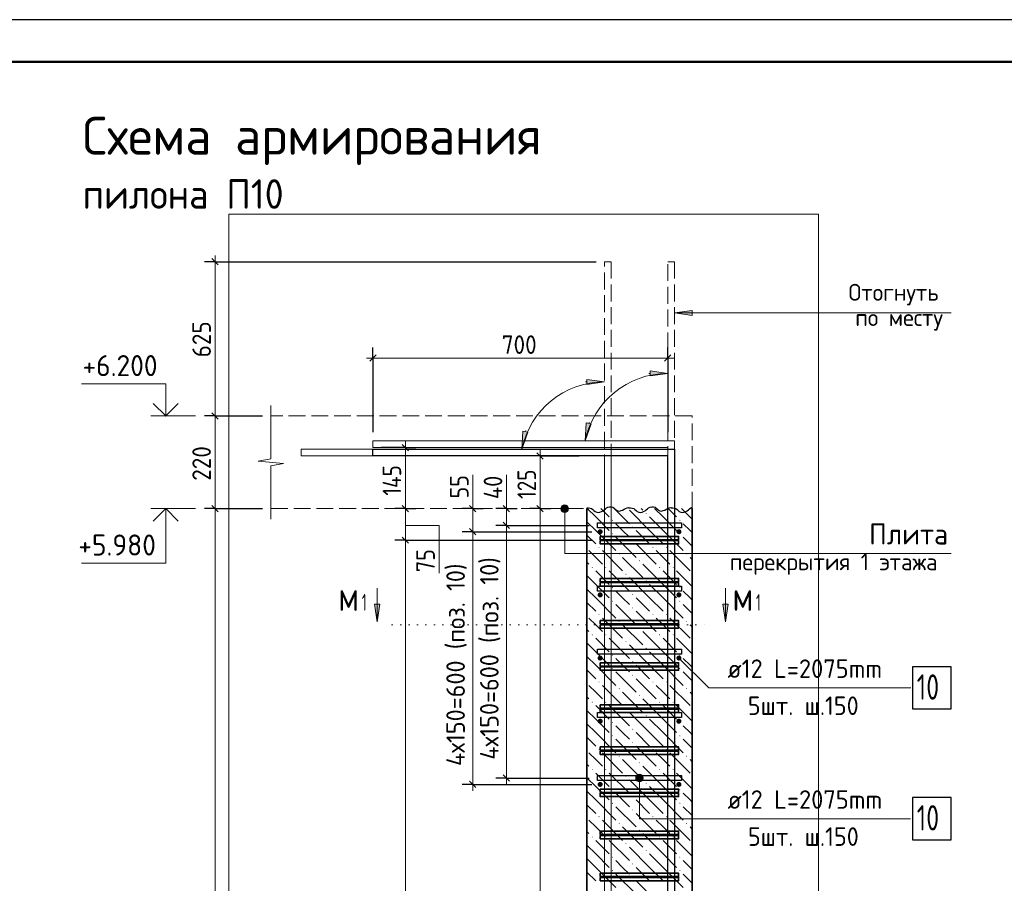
# Model space of a CAD drawing. Header units: millimetres. Extents: x 0 to 59400, y 0 to 42000.
# Tile 11 of 21: x 13754 to 25443, y 31747 to 42000. Entities that reach past the tile are written whole.
import ezdxf

# ---------------------------------------------------------------- set-up
doc = ezdxf.new("R2010")
doc.units = ezdxf.units.MM
doc.linetypes.add('______2', pattern=[270, 200, -70])
doc.linetypes.add('______9', pattern=[100, 0, -100])
for name, color, linetype, lineweight in [('S1 ДОП Продольная арматура', 52, 'Continuous', 25), ('S1 Продольная арматура', 52, 'Continuous', 25), ('S2 ДОП Продольная арматура', 52, 'Continuous', 25), ('Standard', 7, 'Continuous', 25), ('ЖБ Перекрытие верхний уровень', 7, 'Continuous', 18), ('Заголовок чертежа', 7, 'Continuous', 25), ('Позиционная метка диаметр_ шаг', 7, 'Continuous', 13), ('Позиционная метка линия выноска', 7, 'Continuous', 13), ('Примечания', 7, 'Continuous', 13), ('Размерная выноска', 7, 'Continuous', 13), ('Размерная линия_ общее', 7, 'Continuous', 13), ('Узлы символ', 7, 'Continuous', 25), ('Хомут', 52, 'Continuous', 25)]:
    doc.layers.add(name, color=color, linetype=linetype, lineweight=lineweight)
doc.layers.add('ЖБ Пилон', color=7, linetype='______2', lineweight=13, true_color=0xa0a0a0)
doc.styles.add('ISOCPEUR', font='txt')

msp = doc.modelspace()

# ---------------------------------------------------------------- hatches: boundary and pattern name
at = {"layer": 'S2 ДОП Продольная арматура', "linetype": 'Continuous', "lineweight": 25, "transparency": 33554687}
for points in [[(20675, 35921), (20673, 35932), (20666, 35942), (20656, 35949), (20645, 35951), (20633, 35949), (20624, 35942), (20617, 35932), (20615, 35921), (20617, 35909), (20624, 35900), (20633, 35893), (20645, 35891), (20656, 35893), (20666, 35900), (20673, 35909)], [(21610, 35921), (21608, 35932), (21601, 35942), (21591, 35949), (21580, 35951), (21568, 35949), (21559, 35942), (21552, 35932), (21550, 35921), (21552, 35909), (21559, 35900), (21568, 35893), (21580, 35891), (21591, 35893), (21601, 35900), (21608, 35909)], [(20675, 35171), (20673, 35182), (20666, 35192), (20656, 35199), (20645, 35201), (20633, 35199), (20624, 35192), (20617, 35182), (20615, 35171), (20617, 35159), (20624, 35150), (20633, 35143), (20645, 35141), (20656, 35143), (20666, 35150), (20673, 35159)], [(21610, 35171), (21608, 35182), (21601, 35192), (21591, 35199), (21580, 35201), (21568, 35199), (21559, 35192), (21552, 35182), (21550, 35171), (21552, 35159), (21559, 35150), (21568, 35143), (21580, 35141), (21591, 35143), (21601, 35150), (21608, 35159)], [(20675, 34421), (20673, 34432), (20666, 34442), (20656, 34449), (20645, 34451), (20633, 34449), (20624, 34442), (20617, 34432), (20615, 34421), (20617, 34409), (20624, 34400), (20633, 34393), (20645, 34391), (20656, 34393), (20666, 34400), (20673, 34409)], [(21610, 34421), (21608, 34432), (21601, 34442), (21591, 34449), (21580, 34451), (21568, 34449), (21559, 34442), (21552, 34432), (21550, 34421), (21552, 34409), (21559, 34400), (21568, 34393), (21580, 34391), (21591, 34393), (21601, 34400), (21608, 34409)], [(20675, 33671), (20673, 33682), (20666, 33692), (20656, 33699), (20645, 33701), (20633, 33699), (20624, 33692), (20617, 33682), (20615, 33671), (20617, 33659), (20624, 33650), (20633, 33643), (20645, 33641), (20656, 33643), (20666, 33650), (20673, 33659)], [(21610, 33671), (21608, 33682), (21601, 33692), (21591, 33699), (21580, 33701), (21568, 33699), (21559, 33692), (21552, 33682), (21550, 33671), (21552, 33659), (21559, 33650), (21568, 33643), (21580, 33641), (21591, 33643), (21601, 33650), (21608, 33659)], [(20675, 32921), (20673, 32932), (20666, 32942), (20656, 32949), (20645, 32951), (20633, 32949), (20624, 32942), (20617, 32932), (20615, 32921), (20617, 32909), (20624, 32900), (20633, 32893), (20645, 32891), (20656, 32893), (20666, 32900), (20673, 32909)], [(21610, 32921), (21608, 32932), (21601, 32942), (21591, 32949), (21580, 32951), (21568, 32949), (21559, 32942), (21552, 32932), (21550, 32921), (21552, 32909), (21559, 32900), (21568, 32893), (21580, 32891), (21591, 32893), (21601, 32900), (21608, 32909)]]:
    msp.add_hatch(color=7, dxfattribs=at).paths.add_polyline_path(points)
at = {"layer": 'ЖБ Пилон', "linetype": 'Continuous', "lineweight": 18, "transparency": 33554687}
for points in [[(21185, 36136), (21192, 36143), (21198, 36136), (21192, 36130)], [(20785, 36056), (20792, 36063), (20798, 36056), (20792, 36050)], [(21585, 36056), (21592, 36063), (21598, 36056), (21592, 36050)], [(20785, 35896), (20792, 35903), (20798, 35896), (20792, 35890)], [(21025, 35976), (21032, 35983), (21038, 35976), (21032, 35970)], [(21585, 35896), (21592, 35903), (21598, 35896), (21592, 35890)], [(21025, 35816), (21032, 35823), (21038, 35816), (21032, 35810)], [(20625, 35736), (20632, 35743), (20638, 35736), (20632, 35730)], [(20865, 35656), (20872, 35663), (20878, 35656), (20872, 35650)], [(21265, 35736), (21272, 35743), (21278, 35736), (21272, 35730)], [(21425, 35736), (21432, 35743), (21438, 35736), (21432, 35730)], [(21665, 35656), (21672, 35663), (21678, 35656), (21672, 35650)], [(21105, 35576), (21112, 35583), (21118, 35576), (21112, 35570)], [(20545, 35496), (20552, 35503), (20558, 35496), (20552, 35490)], [(20705, 35496), (20712, 35503), (20718, 35496), (20712, 35490)], [(20945, 35416), (20952, 35423), (20958, 35416), (20952, 35410)], [(21345, 35496), (21352, 35503), (21358, 35496), (21352, 35490)], [(21505, 35496), (21512, 35503), (21518, 35496), (21512, 35490)], [(21185, 35336), (21192, 35343), (21198, 35336), (21192, 35330)], [(20785, 35256), (20792, 35263), (20798, 35256), (20792, 35250)], [(21025, 35176), (21032, 35183), (21038, 35176), (21032, 35170)], [(21585, 35256), (21592, 35263), (21598, 35256), (21592, 35250)], [(20785, 35096), (20792, 35103), (20798, 35096), (20792, 35090)], [(21585, 35096), (21592, 35103), (21598, 35096), (21592, 35090)], [(21025, 35016), (21032, 35023), (21038, 35016), (21032, 35010)], [(20625, 34936), (20632, 34943), (20638, 34936), (20632, 34930)], [(20865, 34856), (20872, 34863), (20878, 34856), (20872, 34850)], [(21265, 34936), (21272, 34943), (21278, 34936), (21272, 34930)], [(21425, 34936), (21432, 34943), (21438, 34936), (21432, 34930)], [(21665, 34856), (21672, 34863), (21678, 34856), (21672, 34850)], [(21105, 34776), (21112, 34783), (21118, 34776), (21112, 34770)], [(20545, 34696), (20552, 34703), (20558, 34696), (20552, 34690)], [(20705, 34696), (20712, 34703), (20718, 34696), (20712, 34690)], [(20945, 34616), (20952, 34623), (20958, 34616), (20952, 34610)], [(21345, 34696), (21352, 34703), (21358, 34696), (21352, 34690)], [(21505, 34696), (21512, 34703), (21518, 34696), (21512, 34690)], [(21185, 34536), (21192, 34543), (21198, 34536), (21192, 34530)], [(20785, 34456), (20792, 34463), (20798, 34456), (20792, 34450)], [(21025, 34376), (21032, 34383), (21038, 34376), (21032, 34370)], [(21585, 34456), (21592, 34463), (21598, 34456), (21592, 34450)], [(20785, 34296), (20792, 34303), (20798, 34296), (20792, 34290)], [(21585, 34296), (21592, 34303), (21598, 34296), (21592, 34290)], [(20625, 34136), (20632, 34143), (20638, 34136), (20632, 34130)], [(21025, 34216), (21032, 34223), (21038, 34216), (21032, 34210)], [(21265, 34136), (21272, 34143), (21278, 34136), (21272, 34130)], [(21425, 34136), (21432, 34143), (21438, 34136), (21432, 34130)], [(20865, 34056), (20872, 34063), (20878, 34056), (20872, 34050)], [(21665, 34056), (21672, 34063), (21678, 34056), (21672, 34050)], [(20545, 33896), (20552, 33903), (20558, 33896), (20552, 33890)], [(20705, 33896), (20712, 33903), (20718, 33896), (20712, 33890)], [(21105, 33976), (21112, 33983), (21118, 33976), (21112, 33970)], [(21345, 33896), (21352, 33903), (21358, 33896), (21352, 33890)], [(21505, 33896), (21512, 33903), (21518, 33896), (21512, 33890)], [(20945, 33816), (20952, 33823), (20958, 33816), (20952, 33810)], [(21185, 33736), (21192, 33743), (21198, 33736), (21192, 33730)], [(20785, 33656), (20792, 33663), (20798, 33656), (20792, 33650)], [(21025, 33576), (21032, 33583), (21038, 33576), (21032, 33570)], [(21585, 33656), (21592, 33663), (21598, 33656), (21592, 33650)], [(20785, 33496), (20792, 33503), (20798, 33496), (20792, 33490)], [(21585, 33496), (21592, 33503), (21598, 33496), (21592, 33490)], [(20625, 33336), (20632, 33343), (20638, 33336), (20632, 33330)], [(21025, 33416), (21032, 33423), (21038, 33416), (21032, 33410)], [(21265, 33336), (21272, 33343), (21278, 33336), (21272, 33330)], [(21425, 33336), (21432, 33343), (21438, 33336), (21432, 33330)], [(20865, 33256), (20872, 33263), (20878, 33256), (20872, 33250)], [(21665, 33256), (21672, 33263), (21678, 33256), (21672, 33250)], [(20545, 33096), (20552, 33103), (20558, 33096), (20552, 33090)], [(20705, 33096), (20712, 33103), (20718, 33096), (20712, 33090)], [(21105, 33176), (21112, 33183), (21118, 33176), (21112, 33170)], [(21345, 33096), (21352, 33103), (21358, 33096), (21352, 33090)], [(21505, 33096), (21512, 33103), (21518, 33096), (21512, 33090)], [(20945, 33016), (20952, 33023), (20958, 33016), (20952, 33010)], [(20785, 32856), (20792, 32863), (20798, 32856), (20792, 32850)], [(21185, 32936), (21192, 32943), (21198, 32936), (21192, 32930)], [(21585, 32856), (21592, 32863), (21598, 32856), (21592, 32850)], [(21025, 32776), (21032, 32783), (21038, 32776), (21032, 32770)], [(20785, 32696), (20792, 32703), (20798, 32696), (20792, 32690)], [(21025, 32616), (21032, 32623), (21038, 32616), (21032, 32610)], [(21585, 32696), (21592, 32703), (21598, 32696), (21592, 32690)], [(20625, 32536), (20632, 32543), (20638, 32536), (20632, 32530)], [(21265, 32536), (21272, 32543), (21278, 32536), (21272, 32530)], [(21425, 32536), (21432, 32543), (21438, 32536), (21432, 32530)], [(20865, 32456), (20872, 32463), (20878, 32456), (20872, 32450)], [(21105, 32376), (21112, 32383), (21118, 32376), (21112, 32370)], [(21665, 32456), (21672, 32463), (21678, 32456), (21672, 32450)], [(20545, 32296), (20552, 32303), (20558, 32296), (20552, 32290)], [(20705, 32296), (20712, 32303), (20718, 32296), (20712, 32290)], [(21345, 32296), (21352, 32303), (21358, 32296), (21352, 32290)], [(21505, 32296), (21512, 32303), (21518, 32296), (21512, 32290)], [(20945, 32216), (20952, 32223), (20958, 32216), (20952, 32210)], [(20785, 32056), (20792, 32063), (20798, 32056), (20792, 32050)], [(21185, 32136), (21192, 32143), (21198, 32136), (21192, 32130)], [(21585, 32056), (21592, 32063), (21598, 32056), (21592, 32050)], [(21025, 31976), (21032, 31983), (21038, 31976), (21032, 31970)], [(20785, 31896), (20792, 31903), (20798, 31896), (20792, 31890)], [(21025, 31816), (21032, 31823), (21038, 31816), (21032, 31810)], [(21585, 31896), (21592, 31903), (21598, 31896), (21592, 31890)]]:
    msp.add_hatch(color=7, dxfattribs=at).paths.add_polyline_path(points, flags=16)
at = {"layer": 'Позиционная метка линия выноска', "linetype": 'Continuous', "lineweight": 13, "transparency": 33554687}
for points in [[(20246, 36235), (20201, 36235), (20185, 36218)], [(20246, 36235), (20185, 36218), (20263, 36218)], [(20201, 36235), (20246, 36235), (20224, 36241)], [(20263, 36218), (20185, 36218), (20179, 36196)], [(20263, 36218), (20179, 36196), (20269, 36196)], [(20269, 36196), (20179, 36196), (20185, 36173)], [(20269, 36196), (20185, 36173), (20263, 36173)], [(20263, 36173), (20185, 36173), (20201, 36157)], [(20263, 36173), (20201, 36157), (20246, 36157)], [(20246, 36157), (20201, 36157), (20224, 36151)], [(21067, 32996), (21157, 32996), (21151, 33018)], [(21067, 32996), (21151, 33018), (21074, 33018)], [(21074, 32973), (21157, 32996), (21067, 32996)], [(21074, 33018), (21151, 33018), (21135, 33035)], [(21074, 33018), (21135, 33035), (21090, 33035)], [(21074, 32973), (21151, 32973), (21157, 32996)], [(21090, 32957), (21151, 32973), (21074, 32973)], [(21090, 33035), (21135, 33035), (21112, 33041)], [(21090, 32957), (21135, 32957), (21151, 32973)], [(21135, 32957), (21090, 32957), (21112, 32951)]]:
    msp.add_hatch(color=7, dxfattribs=at).paths.add_polyline_path(points)
at = {"layer": 'Примечания', "linetype": 'Continuous', "lineweight": 13, "transparency": 33554687}
for points in [[(21737, 38549), (21527, 38519), (21737, 38489)], [(20481, 37213), (20468, 37001), (20540, 37201)], [(19729, 37113), (19717, 36901), (19788, 37101)]]:
    msp.add_hatch(color=7, dxfattribs=at).paths.add_polyline_path(points)
for points in [[(21237, 37830), (21447, 37800), (21237, 37770)], [(20486, 37730), (20696, 37700), (20486, 37670)]]:
    msp.add_hatch(color=7, dxfattribs=at).paths.add_polyline_path(points, flags=16)
at = {"layer": 'Узлы символ', "linetype": 'Continuous', "lineweight": 13, "transparency": 33554687}
for points in [[(18028, 35062), (17998, 34852), (17968, 35062)], [(22163, 35062), (22133, 34852), (22103, 35062)]]:
    msp.add_hatch(color=7, dxfattribs=at).paths.add_polyline_path(points, flags=16)

# ---------------------------------------------------------------- linework, layer by layer
at = {"layer": 'S1 ДОП Продольная арматура', "color": 28, "linetype": 'Continuous', "lineweight": 25, "true_color": 0x50140a, "transparency": 33554687}
msp.add_lwpolyline([(21447, 22421), (21447, 36821), (17947, 36821), (17947, 36901), (21527, 36901), (21527, 22421), (21447, 22421)], dxfattribs=at)
msp.add_lwpolyline([(21447, 22421), (21447, 36821), (17947, 36821), (17947, 36901), (21527, 36901), (21527, 22421), (21447, 22421)], dxfattribs=at)
msp.add_lwpolyline([(21447, 22421), (21447, 36821), (17947, 36821), (17947, 36901), (21527, 36901), (21527, 22421), (21447, 22421)], dxfattribs=at)
msp.add_lwpolyline([(21447, 22421), (21447, 36821), (17947, 36821), (17947, 36901), (21527, 36901), (21527, 22421), (21447, 22421)], dxfattribs=at)
msp.add_lwpolyline([(21447, 22421), (21447, 36821), (17947, 36821), (17947, 36901), (21527, 36901), (21527, 22421), (21447, 22421)], dxfattribs=at)
at = {"layer": 'S1 Продольная арматура', "color": 7, "linetype": 'Continuous', "lineweight": 18, "transparency": 33554687}
for points in [[(21447, 5496), (21447, 36921), (17947, 36921), (17947, 37001), (21527, 37001), (21527, 5496), (21447, 5496)], [(21447, 5496), (21447, 36921), (17947, 36921), (17947, 37001), (21527, 37001), (21527, 5496), (21447, 5496)], [(21447, 5496), (21447, 36921), (17947, 36921), (17947, 37001), (21527, 37001), (21527, 5496), (21447, 5496)], [(20697, 5496), (20697, 36821), (17097, 36821), (17097, 36901), (20777, 36901), (20777, 5496), (20697, 5496)], [(20697, 5496), (20697, 36821), (17097, 36821), (17097, 36901), (20777, 36901), (20777, 5496), (20697, 5496)], [(20697, 5496), (20697, 36821), (17097, 36821), (17097, 36901), (20777, 36901), (20777, 5496), (20697, 5496)]]:
    msp.add_lwpolyline(points, dxfattribs=at)
at = {"layer": 'S2 ДОП Продольная арматура', "color": 28, "linetype": 'Continuous', "lineweight": 25, "true_color": 0x50140a, "transparency": 33554687}
for points in [[(20615, 36026), (21610, 36026), (21610, 35966), (20615, 35966), (20615, 36026)], [(20615, 35276), (21610, 35276), (21610, 35216), (20615, 35216), (20615, 35276)], [(20615, 34526), (21610, 34526), (21610, 34466), (20615, 34466), (20615, 34526)], [(20615, 33776), (21610, 33776), (21610, 33716), (20615, 33716), (20615, 33776)], [(20615, 33026), (21610, 33026), (21610, 32966), (20615, 32966), (20615, 33026)]]:
    msp.add_lwpolyline(points, dxfattribs=at)
at = {"layer": 'S2 ДОП Продольная арматура', "color": 7, "linetype": 'Continuous', "lineweight": 25, "transparency": 33554687}
for points in [[(24353, 33817), (24813, 33817), (24813, 34317), (24353, 34317), (24353, 33817)], [(24353, 32264), (24813, 32264), (24813, 32764), (24353, 32764), (24353, 32264)]]:
    msp.add_lwpolyline(points, dxfattribs=at)
at = {"layer": 'Standard', "color": 7, "linetype": 'Continuous', "lineweight": 13, "transparency": 33554687}
for p, q in [((15843, 37296), (15313, 37296)), ((15843, 36196), (15313, 36196))]:
    msp.add_line(p, q, dxfattribs=at)
at = {"layer": 'Standard', "color": 251, "linetype": 'Continuous', "lineweight": -3, "true_color": 0x656565, "transparency": 33554687}
for p, q in [((19933, 36821), (19808, 36821)), ((19933, 36821), (20058, 36821)), ((19933, 36821), (20397, 36821)), ((19133, 36196), (19008, 36196)), ((19133, 36196), (19258, 36196)), ((19133, 36196), (19207, 36196)), ((19533, 36196), (19408, 36196)), ((19533, 36196), (19658, 36196)), ((19533, 36196), (19533, 36196)), ((19933, 36196), (19808, 36196)), ((19933, 36196), (20058, 36196)), ((19933, 36196), (19933, 36196)), ((19133, 35921), (19008, 35921)), ((19133, 35921), (19258, 35921)), ((19133, 35921), (20545, 35921)), ((19533, 35996), (19408, 35996)), ((19533, 35996), (19658, 35996)), ((19533, 35996), (20515, 35996)), ((19533, 32996), (19408, 32996)), ((19533, 32996), (19658, 32996)), ((19533, 32996), (20515, 32996)), ((19133, 32921), (19008, 32921)), ((19133, 32921), (19258, 32921)), ((19133, 32921), (20545, 32921))]:
    msp.add_line(p, q, dxfattribs=at)
at = {"layer": 'Standard', "color": 251, "linetype": 'Continuous', "lineweight": 25, "true_color": 0x656565, "transparency": 33554687}
for p, q in [((19970, 36783), (19895, 36858)), ((19095, 36233), (19170, 36158)), ((19495, 36233), (19570, 36158)), ((19970, 36158), (19895, 36233)), ((19495, 36033), (19570, 35958)), ((19095, 35958), (19170, 35883)), ((19495, 33033), (19570, 32958)), ((19095, 32958), (19170, 32883))]:
    msp.add_line(p, q, dxfattribs=at)
at = {"layer": 'Standard', "color": 251, "linetype": 'Continuous', "lineweight": 13, "true_color": 0x656565, "transparency": 33554687}
for p, q in [((19933, 36821), (19933, 36896)), ((19933, 36196), (19933, 36821)), ((19133, 36196), (19133, 36271)), ((19533, 36196), (19533, 36271)), ((19133, 36196), (19133, 35921)), ((19533, 36196), (19533, 35996)), ((19133, 35921), (19133, 32921)), ((19533, 35996), (19533, 32996)), ((19533, 32996), (19533, 32921)), ((19133, 32921), (19133, 32846))]:
    msp.add_line(p, q, dxfattribs=at)
at = {"layer": 'Standard', "color": 7, "linetype": 'Continuous', "lineweight": 25, "transparency": 33554687}
msp.add_lwpolyline([(0, 0), (59400, 0), (59400, 42000), (0, 42000), (0, 0)], close=True, dxfattribs=at)
at = {"layer": 'Standard', "color": 7, "linetype": 'Continuous', "lineweight": 50, "transparency": 33554687}
msp.add_lwpolyline([(2000, 41500), (58900, 41500), (58900, 500), (2000, 500), (2000, 41500)], close=True, dxfattribs=at)
at = {"layer": 'Standard', "color": 7, "linetype": 'Continuous', "lineweight": 13, "transparency": 33554687}
for points in [[(40400, 41500), (2000, 41500), (2000, 500), (40400, 500), (40400, 41500)], [(15488, 37296), (15488, 37676), (14488, 37676)], [(15488, 36196), (15488, 35546), (14488, 35546)]]:
    msp.add_lwpolyline(points, dxfattribs=at)
at = {"layer": 'Standard', "color": 254, "linetype": 'Continuous', "lineweight": 13, "true_color": 0xc4c4ff, "transparency": 33554687}
msp.add_lwpolyline([(16237, 1996), (23237, 1996), (23237, 39692), (16237, 39692), (16237, 1996)], dxfattribs=at)
at = {"layer": 'Standard', "color": 7, "linetype": 'Continuous', "lineweight": 35, "transparency": 33554687}
for points in [[(15636, 37444), (15488, 37296), (15339, 37444)], [(15636, 36047), (15488, 36196), (15339, 36047)]]:
    msp.add_lwpolyline(points, dxfattribs=at)
at = {"layer": 'Standard', "color": 251, "linetype": 'Continuous', "lineweight": 13, "true_color": 0x656565, "transparency": 33554687}
msp.add_lwpolyline([(19933, 22421), (19933, 28925), (19933, 28925), (19933, 36196)], dxfattribs=at)
at = {"layer": 'ЖБ Перекрытие верхний уровень', "color": 7, "linetype": '______2', "lineweight": 18, "transparency": 33554687}
for p, q in [((21737, 37296), (16737, 37296)), ((21737, 36196), (21737, 37296)), ((16737, 36196), (20487, 36196))]:
    msp.add_line(p, q, dxfattribs=at)
at = {"layer": 'ЖБ Пилон', "color": 7, "linetype": 'Continuous', "lineweight": 35, "transparency": 33554687}
for p, q in [((20487, 36196), (20487, 24396)), ((21737, 24396), (21737, 36196))]:
    msp.add_line(p, q, dxfattribs=at)
at = {"layer": 'ЖБ Пилон', "color": 9, "linetype": 'Continuous', "lineweight": 18, "true_color": 0xc7c7c7, "transparency": 33554687}
for p, q in [((20592, 36096), (20492, 36196)), ((20652, 36196), (20752, 36096)), ((20812, 36196), (20992, 36016)), ((21232, 35936), (20992, 36176)), ((21132, 36196), (21152, 36176)), ((21392, 36096), (21292, 36196)), ((21452, 36196), (21552, 36096)), ((21612, 36196), (21737, 36070)), ((20487, 36040), (20592, 35936)), ((20592, 36096), (20752, 35936)), ((20912, 35936), (20832, 36016)), ((21232, 36096), (21392, 35936)), ((21392, 36096), (21552, 35936)), ((21712, 35936), (21632, 36016)), ((20592, 35936), (20832, 35696)), ((20992, 35856), (20912, 35936)), ((21072, 35936), (21232, 35776)), ((21232, 35936), (21392, 35776)), ((21392, 35936), (21632, 35696)), ((21737, 35910), (21712, 35936)), ((20487, 35880), (20592, 35776)), ((20832, 35856), (21072, 35616)), ((21072, 35776), (21312, 35536)), ((21632, 35856), (21737, 35750)), ((20592, 35616), (20512, 35696)), ((20672, 35696), (20912, 35456)), ((21392, 35616), (21312, 35696)), ((21472, 35696), (21712, 35456)), ((20487, 35560), (20512, 35536)), ((20672, 35536), (20592, 35616)), ((20912, 35616), (21152, 35376)), ((21392, 35296), (21152, 35536)), ((21472, 35536), (21392, 35616)), ((21712, 35616), (21737, 35590)), ((20592, 35456), (20752, 35296)), ((20752, 35456), (20992, 35216)), ((21392, 35456), (21552, 35296)), ((21552, 35456), (21737, 35270)), ((20592, 35296), (20487, 35400)), ((21232, 35136), (20992, 35376)), ((20487, 35240), (20592, 35136)), ((20592, 35296), (20752, 35136)), ((20912, 35136), (20832, 35216)), ((21232, 35296), (21392, 35136)), ((21392, 35296), (21552, 35136)), ((21712, 35136), (21632, 35216)), ((20487, 35080), (20592, 34976)), ((20592, 35136), (20832, 34896)), ((20992, 35056), (20912, 35136)), ((21072, 35136), (21232, 34976)), ((21232, 35136), (21392, 34976)), ((21392, 35136), (21632, 34896)), ((21737, 35110), (21712, 35136)), ((20832, 35056), (21072, 34816)), ((21072, 34976), (21312, 34736)), ((21632, 35056), (21737, 34950)), ((20592, 34816), (20512, 34896)), ((20672, 34896), (20912, 34656)), ((21392, 34816), (21312, 34896)), ((21472, 34896), (21712, 34656)), ((20487, 34760), (20512, 34736)), ((20672, 34736), (20592, 34816)), ((20912, 34816), (21152, 34576)), ((21392, 34496), (21152, 34736)), ((21472, 34736), (21392, 34816)), ((21712, 34816), (21737, 34790)), ((20592, 34496), (20487, 34600)), ((20592, 34656), (20752, 34496)), ((20752, 34656), (20992, 34416)), ((21392, 34656), (21552, 34496)), ((21552, 34656), (21737, 34470)), ((20592, 34496), (20752, 34336)), ((21232, 34336), (20992, 34576)), ((21232, 34496), (21392, 34336)), ((21392, 34496), (21552, 34336)), ((20487, 34440), (20592, 34336)), ((20912, 34336), (20832, 34416)), ((21712, 34336), (21632, 34416)), ((20487, 34280), (20592, 34176)), ((20592, 34336), (20832, 34096)), ((20832, 34256), (21072, 34016)), ((20992, 34256), (20912, 34336)), ((21072, 34336), (21232, 34176)), ((21232, 34336), (21392, 34176)), ((21392, 34336), (21632, 34096)), ((21632, 34256), (21737, 34150)), ((21737, 34310), (21712, 34336)), ((21072, 34176), (21312, 33936)), ((20592, 34016), (20512, 34096)), ((20672, 33936), (20592, 34016)), ((20672, 34096), (20912, 33856)), ((20912, 34016), (21152, 33776)), ((21392, 34016), (21312, 34096)), ((21472, 33936), (21392, 34016)), ((21472, 34096), (21712, 33856)), ((21712, 34016), (21737, 33990)), ((20487, 33960), (20512, 33936)), ((21392, 33696), (21152, 33936)), ((20592, 33696), (20487, 33800)), ((20592, 33856), (20752, 33696)), ((20752, 33856), (20992, 33616)), ((21392, 33856), (21552, 33696)), ((21552, 33856), (21737, 33670)), ((20592, 33696), (20752, 33536)), ((21232, 33536), (20992, 33776)), ((21232, 33696), (21392, 33536)), ((21392, 33696), (21552, 33536)), ((20487, 33640), (20592, 33536)), ((20912, 33536), (20832, 33616)), ((21712, 33536), (21632, 33616)), ((20487, 33480), (20592, 33376)), ((20592, 33536), (20832, 33296)), ((20832, 33456), (21072, 33216)), ((20992, 33456), (20912, 33536)), ((21072, 33536), (21232, 33376)), ((21232, 33536), (21392, 33376)), ((21392, 33536), (21632, 33296)), ((21632, 33456), (21737, 33350)), ((21737, 33510), (21712, 33536)), ((21072, 33376), (21312, 33136)), ((20592, 33216), (20512, 33296)), ((20672, 33136), (20592, 33216)), ((20672, 33296), (20912, 33056)), ((20912, 33216), (21152, 32976)), ((21392, 33216), (21312, 33296)), ((21472, 33136), (21392, 33216)), ((21472, 33296), (21712, 33056)), ((21712, 33216), (21737, 33190)), ((20487, 33160), (20512, 33136)), ((21392, 32896), (21152, 33136)), ((20592, 32896), (20487, 33000)), ((20592, 33056), (20752, 32896)), ((20752, 33056), (20992, 32816)), ((21232, 32736), (20992, 32976)), ((21392, 33056), (21552, 32896)), ((21552, 33056), (21737, 32870)), ((20592, 32896), (20752, 32736)), ((21232, 32896), (21392, 32736)), ((21392, 32896), (21552, 32736)), ((20487, 32840), (20592, 32736)), ((20592, 32736), (20832, 32496)), ((20912, 32736), (20832, 32816)), ((20992, 32656), (20912, 32736)), ((21072, 32736), (21232, 32576)), ((21232, 32736), (21392, 32576)), ((21392, 32736), (21632, 32496)), ((21712, 32736), (21632, 32816)), ((21737, 32710), (21712, 32736)), ((20487, 32680), (20592, 32576)), ((20832, 32656), (21072, 32416)), ((21632, 32656), (21737, 32550)), ((20592, 32416), (20512, 32496)), ((20672, 32496), (20912, 32256)), ((21072, 32576), (21312, 32336)), ((21392, 32416), (21312, 32496)), ((21472, 32496), (21712, 32256)), ((20672, 32336), (20592, 32416)), ((20912, 32416), (21152, 32176)), ((21472, 32336), (21392, 32416)), ((21712, 32416), (21737, 32390)), ((20487, 32360), (20512, 32336)), ((21392, 32096), (21152, 32336)), ((20592, 32096), (20487, 32200)), ((20592, 32256), (20752, 32096)), ((20752, 32256), (20992, 32016)), ((21232, 31936), (20992, 32176)), ((21392, 32256), (21552, 32096)), ((21552, 32256), (21737, 32070)), ((20487, 32040), (20592, 31936)), ((20592, 32096), (20752, 31936)), ((21232, 32096), (21392, 31936)), ((21392, 32096), (21552, 31936)), ((20592, 31936), (20832, 31696)), ((20912, 31936), (20832, 32016)), ((20992, 31856), (20912, 31936)), ((21072, 31936), (21232, 31776)), ((21232, 31936), (21392, 31776)), ((21392, 31936), (21632, 31696)), ((21712, 31936), (21632, 32016)), ((21737, 31910), (21712, 31936)), ((20487, 31880), (20592, 31776)), ((20832, 31856), (21072, 31616)), ((21632, 31856), (21737, 31750)), ((21072, 31776), (21312, 31536))]:
    msp.add_line(p, q, dxfattribs=at)
at = {"layer": 'Позиционная метка линия выноска', "color": 7, "linetype": 'Continuous', "lineweight": 13, "transparency": 33554687}
for p, q in [((20224, 36241), (20224, 36241)), ((20179, 36196), (20179, 36196)), ((20224, 36151), (20224, 36151)), ((20269, 36196), (20269, 36196)), ((21067, 32996), (21067, 32996)), ((21112, 33041), (21112, 33041)), ((21157, 32996), (21157, 32996)), ((21112, 32951), (21112, 32951))]:
    msp.add_line(p, q, dxfattribs=at)
for points in [[(20224, 36196), (20224, 35664), (24813, 35664)], [(21580, 34421), (21934, 34067), (24334, 34067)], [(24330, 32514), (21112, 32514), (21112, 32996)]]:
    msp.add_lwpolyline(points, dxfattribs=at)
for centre in [(20224, 36196), (21112, 32996)]:
    msp.add_circle(centre, 45, dxfattribs=at)
at = {"layer": 'Примечания', "color": 7, "linetype": '______2', "lineweight": 13, "transparency": 33554687}
for p, q in [((20696, 36638), (20696, 39126)), ((20696, 39126), (20776, 39126)), ((20776, 39126), (20776, 36626)), ((21447, 36738), (21447, 39126)), ((21447, 39126), (21527, 39126)), ((21527, 39126), (21527, 36726))]:
    msp.add_line(p, q, dxfattribs=at)
at = {"layer": 'Примечания', "color": 7, "linetype": 'Continuous', "lineweight": 13, "transparency": 33554687}
for p, q in [((21737, 38549), (21527, 38519)), ((24813, 38519), (21527, 38519)), ((21527, 38519), (21527, 38519)), ((21527, 38519), (21527, 38519)), ((21527, 38519), (21527, 38519)), ((21527, 38519), (21737, 38489)), ((21737, 38489), (21737, 38549)), ((21737, 38519), (21752, 38519)), ((21237, 37800), (21222, 37800)), ((21237, 37770), (21237, 37830)), ((21237, 37830), (21447, 37800)), ((21447, 37800), (21237, 37770)), ((21447, 37800), (21447, 37800)), ((21447, 37800), (21447, 37800)), ((21447, 37800), (21447, 37800)), ((20486, 37700), (20471, 37700)), ((20486, 37670), (20486, 37730)), ((20486, 37730), (20696, 37700)), ((20696, 37700), (20486, 37670)), ((20696, 37700), (20696, 37700)), ((20696, 37700), (20696, 37700)), ((20696, 37700), (20696, 37700)), ((16737, 37421), (16737, 36786)), ((20481, 37213), (20468, 37001)), ((20468, 37001), (20540, 37201)), ((20540, 37201), (20481, 37213)), ((20510, 37207), (20513, 37221)), ((19729, 37113), (19717, 36901)), ((19717, 36901), (19788, 37101)), ((19788, 37101), (19729, 37113)), ((19759, 37107), (19762, 37121)), ((20468, 37001), (20468, 37001)), ((20468, 37001), (20468, 37001)), ((20468, 37001), (20468, 37001)), ((19717, 36901), (19717, 36901)), ((19717, 36901), (19717, 36901)), ((19717, 36901), (19717, 36901)), ((16737, 36786), (16587, 36759)), ((16587, 36759), (16887, 36732)), ((16887, 36732), (16737, 36705)), ((16737, 36705), (16737, 36071)), ((16737, 36071), (16737, 36071))]:
    msp.add_line(p, q, dxfattribs=at)
at = {"layer": 'Примечания', "color": 7, "linetype": 'Continuous', "lineweight": 25, "transparency": 33554687}
for points in [[(20487, 36205), (20506, 36205), (20526, 36202), (20544, 36195), (20558, 36184), (20571, 36171), (20585, 36161), (20604, 36154), (20623, 36150), (20643, 36154), (20661, 36162), (20678, 36170), (20693, 36180), (20707, 36192), (20721, 36203), (20738, 36212), (20757, 36217), (20777, 36216), (20797, 36211), (20811, 36200), (20824, 36188), (20838, 36176), (20855, 36168), (20875, 36166), (20895, 36171), (20912, 36178), (20929, 36187), (20947, 36195), (20964, 36203), (20983, 36207), (20987, 36207)], [(20987, 36205), (21006, 36205), (21026, 36202), (21044, 36195), (21058, 36184), (21071, 36171), (21085, 36161), (21104, 36154), (21123, 36150), (21143, 36154), (21161, 36162), (21178, 36170), (21193, 36180), (21207, 36192), (21221, 36203), (21238, 36212), (21257, 36217), (21277, 36216), (21297, 36211), (21311, 36200), (21324, 36188), (21338, 36176), (21355, 36168), (21375, 36166), (21395, 36171), (21412, 36178), (21429, 36187), (21447, 36195), (21464, 36203), (21483, 36207), (21487, 36207)], [(21487, 36205), (21506, 36205), (21526, 36202), (21544, 36195), (21558, 36184), (21571, 36171), (21585, 36161), (21604, 36154), (21623, 36150), (21643, 36154), (21661, 36162), (21678, 36170), (21693, 36180), (21707, 36192), (21721, 36203), (21737, 36212)]]:
    msp.add_lwpolyline(points, dxfattribs=at)
at = {"layer": 'Примечания', "color": 7, "linetype": 'Continuous', "lineweight": 13, "transparency": 33554687}
msp.add_lwpolyline([(18333, 35996), (18733, 35996), (18733, 35430)], dxfattribs=at)
for centre in [(21447, 36800), (20696, 36700)]:
    msp.add_arc(centre, 1000, 90, 168.397, dxfattribs=at)
at = {"layer": 'Размерная выноска', "color": 251, "linetype": 'Continuous', "lineweight": 13, "true_color": 0x656565, "transparency": 33554687}
for p, q in [((19133, 36196), (19133, 36596)), ((19533, 36196), (19533, 36596))]:
    msp.add_line(p, q, dxfattribs=at)
at = {"layer": 'Размерная линия_ общее', "color": 7, "linetype": 'Continuous', "lineweight": 25, "transparency": 33554687}
for p, q in [((16111, 39089), (16036, 39164)), ((17910, 37945), (17985, 38020)), ((21410, 37945), (21485, 38020)), ((16111, 37258), (16036, 37333)), ((18370, 36883), (18295, 36958)), ((16111, 36158), (16036, 36233)), ((18370, 36158), (18295, 36233)), ((18370, 35783), (18295, 35858))]:
    msp.add_line(p, q, dxfattribs=at)
at = {"layer": 'Размерная линия_ общее', "color": 7, "linetype": 'Continuous', "lineweight": 13, "transparency": 33554687}
for p, q in [((16074, 39126), (16074, 39201)), ((16074, 37296), (16074, 39126)), ((17947, 37982), (17872, 37982)), ((17947, 37982), (21447, 37982)), ((21447, 37982), (21522, 37982)), ((16074, 36196), (16074, 37296)), ((18333, 36921), (18333, 36996)), ((18333, 36196), (18333, 36921)), ((16074, 24396), (16074, 36196)), ((18333, 35821), (18333, 36196)), ((18333, 24821), (18333, 35821))]:
    msp.add_line(p, q, dxfattribs=at)
at = {"layer": 'Размерная линия_ общее', "color": 253, "linetype": 'Continuous', "lineweight": -3, "true_color": 0xa0a0a0, "transparency": 33554687}
for p, q in [((16074, 39126), (15949, 39126)), ((16074, 39126), (16199, 39126)), ((16074, 39126), (20596, 39126)), ((17947, 37982), (17947, 38107)), ((21447, 37982), (21447, 38107)), ((17947, 37982), (17947, 37857)), ((17947, 37982), (17947, 37101)), ((21447, 37982), (21447, 37857)), ((21447, 37982), (21447, 37101)), ((16074, 37296), (15949, 37296)), ((16074, 37296), (16199, 37296)), ((16074, 37296), (16637, 37296)), ((18333, 36921), (18047, 36921)), ((18333, 36921), (18208, 36921)), ((18333, 36921), (18458, 36921)), ((16074, 36196), (15949, 36196)), ((16074, 36196), (16199, 36196)), ((16074, 36196), (16637, 36196)), ((18333, 36196), (18208, 36196)), ((18333, 36196), (18458, 36196)), ((18333, 36196), (18333, 36196)), ((18333, 35821), (18208, 35821)), ((18333, 35821), (18458, 35821)), ((18333, 35821), (20547, 35821))]:
    msp.add_line(p, q, dxfattribs=at)
at = {"layer": 'Узлы символ', "color": 7, "linetype": 'Continuous', "lineweight": 13, "transparency": 33554687}
for p, q in [((17998, 34852), (17998, 35252)), ((22133, 34852), (22133, 35252)), ((17998, 35062), (17998, 35077)), ((22133, 35062), (22133, 35077)), ((17998, 34852), (17968, 35062)), ((17968, 35062), (18028, 35062)), ((18028, 35062), (17998, 34852)), ((22133, 34852), (22103, 35062)), ((22103, 35062), (22163, 35062)), ((22163, 35062), (22133, 34852)), ((17998, 34852), (17998, 34852)), ((17998, 34852), (17998, 34852)), ((17998, 34852), (17998, 34852)), ((22133, 34852), (22133, 34852)), ((22133, 34852), (22133, 34852)), ((22133, 34852), (22133, 34852))]:
    msp.add_line(p, q, dxfattribs=at)
at = {"layer": 'Узлы символ', "color": 7, "linetype": '______9', "lineweight": 13, "transparency": 33554687}
msp.add_line((18177, 34814), (21927, 34814), dxfattribs=at)
at = {"layer": 'Хомут', "color": 7, "linetype": 'Continuous', "lineweight": 35, "transparency": 33554687}
for points in [[(20647, 35866), (21577, 35866), (21577, 35826), (20647, 35826), (20647, 35866)], [(20647, 35816), (21577, 35816), (21577, 35776), (20647, 35776), (20647, 35816)], [(20647, 35366), (21577, 35366), (21577, 35326), (20647, 35326), (20647, 35366)], [(20647, 35316), (21577, 35316), (21577, 35276), (20647, 35276), (20647, 35316)], [(20647, 34866), (21577, 34866), (21577, 34826), (20647, 34826), (20647, 34866)], [(20647, 34816), (21577, 34816), (21577, 34776), (20647, 34776), (20647, 34816)], [(20647, 34366), (21577, 34366), (21577, 34326), (20647, 34326), (20647, 34366)], [(20647, 34316), (21577, 34316), (21577, 34276), (20647, 34276), (20647, 34316)], [(20647, 33866), (21577, 33866), (21577, 33826), (20647, 33826), (20647, 33866)], [(20647, 33816), (21577, 33816), (21577, 33776), (20647, 33776), (20647, 33816)], [(20647, 33366), (21577, 33366), (21577, 33326), (20647, 33326), (20647, 33366)], [(20647, 33316), (21577, 33316), (21577, 33276), (20647, 33276), (20647, 33316)], [(20647, 32866), (21577, 32866), (21577, 32826), (20647, 32826), (20647, 32866)], [(20647, 32816), (21577, 32816), (21577, 32776), (20647, 32776), (20647, 32816)], [(20647, 32366), (21577, 32366), (21577, 32326), (20647, 32326), (20647, 32366)], [(20647, 32316), (21577, 32316), (21577, 32276), (20647, 32276), (20647, 32316)], [(20647, 31866), (21577, 31866), (21577, 31826), (20647, 31826), (20647, 31866)], [(20647, 31816), (21577, 31816), (21577, 31776), (20647, 31776), (20647, 31816)]]:
    msp.add_lwpolyline(points, dxfattribs=at)

# ---------------------------------------------------------------- texts
at = {"layer": 'S2 ДОП Продольная арматура', "color": 7, "linetype": 'Continuous', "lineweight": 13, "transparency": 33554687, "attachment_point": 7, "style": 'ISOCPEUR'}
for s, insert, char_height, width in [('\\W0.96;ø12 L=2075mm ', (22156, 34185), 220, 2150.52), ('\\W0.75;10', (24403, 33927), 300, 472.28), ('\\W0.95;5шт. ш.150 ', (22398, 33745), 220, 1665.53), ('\\W0.96;ø12 L=2075mm ', (22157, 32631), 220, 2150.52), ('\\W0.75;10', (24403, 32374), 300, 472.28), ('\\W0.95;5шт. ш.150 ', (22399, 32191), 220, 1665.52)]:
    msp.add_mtext(s, dxfattribs=dict(at, insert=insert, char_height=char_height, width=width))
at = {"layer": 'Standard', "color": 7, "linetype": 'Continuous', "lineweight": 25, "transparency": 33554687, "char_height": 250, "width": 1067.86, "attachment_point": 7, "style": 'ISOCPEUR'}
for s, insert in [('\\W0.95;+6.200', (14500, 37768)), ('\\W0.95;+5.980', (14450, 35638))]:
    msp.add_mtext(s, dxfattribs=dict(at, insert=insert))
at = {"layer": 'Standard', "color": 251, "linetype": 'Continuous', "lineweight": 25, "true_color": 0x656565, "transparency": 33554687, "char_height": 220, "attachment_point": 7, "rotation": 90, "style": 'ISOCPEUR'}
for s, insert, width in [('\\W0.83;125', (19883, 36310), 508.57), ('\\W0.87;55', (19083, 36315), 403.92), ('\\W0.88;40', (19483, 36308), 426.8), ('\\W0.95;4х150=600 (поз. 10)', (19461, 33214), 2688.05), ('\\W0.95;4х150=600 (поз. 10)', (19061, 33139), 2688.07)]:
    msp.add_mtext(s, dxfattribs=dict(at, insert=insert, width=width))
at = {"layer": 'Заголовок чертежа', "color": 7, "linetype": 'Continuous', "lineweight": 50, "transparency": 33554687, "attachment_point": 7, "style": 'ISOCPEUR'}
for s, insert, char_height, width in [('\\W0.98;Схема армирования', (14500, 40275), 450, 5752.75), ('\\W0.94;пилона П10', (14500, 39755), 350, 2578.95)]:
    msp.add_mtext(s, dxfattribs=dict(at, insert=insert, char_height=char_height, width=width))
at = {"layer": 'Позиционная метка диаметр_ шаг', "color": 7, "linetype": 'Continuous', "lineweight": 18, "transparency": 33554687, "char_height": 200, "attachment_point": 7, "style": 'ISOCPEUR'}
for s, insert, width in [('\\W0.97;Отогнуть', (23593, 38609), 1316.06), ('\\W0.97;по месту', (23673, 38309), 1236.09)]:
    msp.add_mtext(s, dxfattribs=dict(at, insert=insert, width=width))
at = {"layer": 'Позиционная метка диаметр_ шаг', "color": 7, "linetype": 'Continuous', "lineweight": 25, "transparency": 33554687, "attachment_point": 7, "style": 'ISOCPEUR'}
for s, insert, char_height, width in [('\\W0.95;Плита', (23838, 35769), 250, 1093.33), ('\\W0.97;перекрытия 1 этажа', (22184, 35409), 200, 2715.73)]:
    msp.add_mtext(s, dxfattribs=dict(at, insert=insert, char_height=char_height, width=width))
at = {"layer": 'Размерная линия_ общее', "color": 7, "linetype": 'Continuous', "lineweight": 25, "transparency": 33554687, "char_height": 220, "attachment_point": 7, "rotation": 90, "style": 'ISOCPEUR'}
for s, insert, width in [('\\W0.91;625', (16024, 37991), 561.98), ('\\W0.91;220', (16024, 36526), 562), ('\\W0.83;145', (18283, 36349), 531.43), ('\\W0.87;75', (18683, 35441), 403.92)]:
    msp.add_mtext(s, dxfattribs=dict(at, insert=insert, width=width))
at = {"layer": 'Размерная линия_ общее', "color": 7, "linetype": 'Continuous', "lineweight": 25, "transparency": 33554687, "insert": (19477, 38032), "char_height": 220, "width": 561.98, "attachment_point": 7, "style": 'ISOCPEUR'}
msp.add_mtext('\\W0.91;700', dxfattribs=at)
at = {"layer": 'Узлы символ', "color": 7, "linetype": 'Continuous', "lineweight": 35, "transparency": 33554687, "attachment_point": 7, "style": 'ISOCPEUR'}
for s, insert, char_height, width in [('\\W0.80;м', (17536, 34981), 350, 419.8), ('\\W0.80;м', (22216, 34981), 350, 419.8), ('\\W0.56;1', (17816, 34981), 200, 155.56), ('\\W0.56;1', (22496, 34981), 200, 155.56)]:
    msp.add_mtext(s, dxfattribs=dict(at, insert=insert, char_height=char_height, width=width))

doc.saveas('drawing.dxf')
